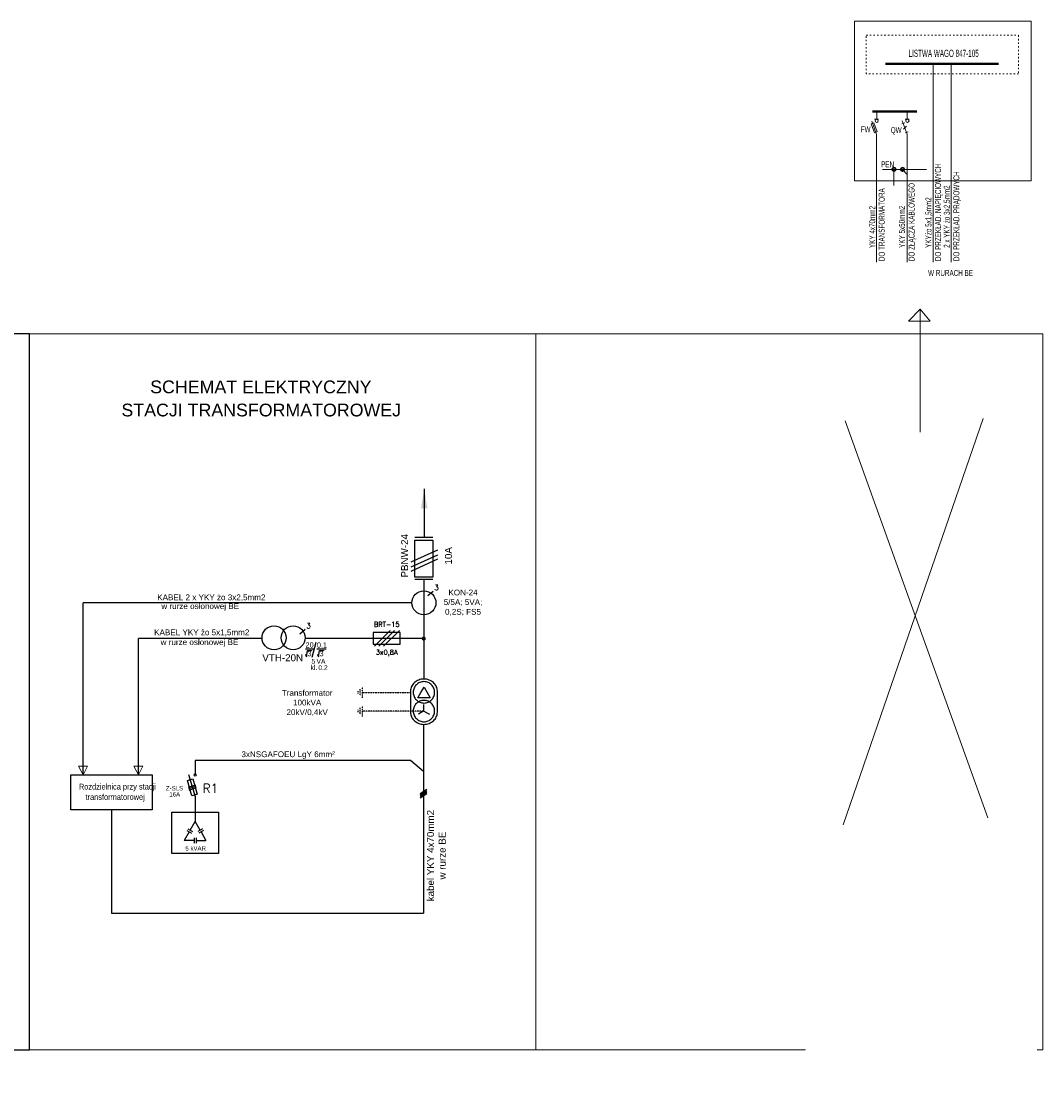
# Model space of a CAD drawing. Header units: centimetres. Extents: x -4644 to 5368, y -667 to 1552.
# Tile 43 of 48: x 1075 to 3194, y -633 to 1552. Entities that reach past the tile are written whole.
import ezdxf
from ezdxf.enums import TextEntityAlignment as Align

# ---------------------------------------------------------------- set-up
doc = ezdxf.new("R2010")
doc.units = ezdxf.units.CM
doc.header["$MEASUREMENT"] = 0
for name, pattern in [('ACAD_ISO03W100', [30, 12, -18]), ('NEW_LINE28', [0.8, 0.5, -0.3]), ('NEW_LINE30', [0.6, 0.3, -0.3]), ('NEW_LINE31', [0.6, 0.3, -0.3]), ('NEW_LINE32', [0.6, 0.3, -0.3]), ('NEW_LINE33', [0.8, 0.5, -0.3]), ('NEW_LINE34', [0.8, 0.5, -0.3]), ('NEW_LINE35', [0.8, 0.5, -0.3]), ('NEW_LINE42', [0.8, 0.5, -0.3])]:
    doc.linetypes.add(name, pattern=pattern)
doc.layers.get('0').update_dxf_attribs({"linetype": 'CONTINUOUS'})
for name, color, linetype in [('Aparatura', 7, 'CONTINUOUS'), ('SCHEMAT', 7, 'CONTINUOUS'), ('Tablica pomiarowa', 7, 'CONTINUOUS'), ('tekst', 7, 'CONTINUOUS'), ('Warstwa 1', 7, 'CONTINUOUS')]:
    doc.layers.add(name, color=color, linetype=linetype)
doc.styles.add('2', font='ARIALBD.TTF', dxfattribs={"height": 1})
doc.styles.add('ARIAL', font='arial.ttf')
doc.styles.add('Arial CE', font='ARIAL.TTF')
doc.styles.add('Arial h-70', font='ARIAL.TTF', dxfattribs={"height": 70})
doc.styles.get("Standard").update_dxf_attribs({"font": 'TXT.SHX'})
doc.dimstyles.new('ISO-25', dxfattribs={"dimtxt": 2.5, "dimasz": 2.5, "dimexe": 1.25, "dimexo": 0.625, "dimtad": 1, "dimdsep": 46, "dimtxsty": 'Standard', "dimcen": 2.5, "dimadec": 65535, "dimazin": 0, "dimtfac": 1, "dimtmove": 0, "dimatfit": 3, "dimfxl": 1, "dimarcsym": 0})
picture_1 = doc.add_image_def('image1.tif', size_in_pixel=(1656, 2339))

# ---------------------------------------------------------------- blocks, each defined once
blk = doc.blocks.new('Bezp. 1 polowy')
for points in [[(17.9, -20.5), (58.8, 20.5)], [(29.5, -20.5), (70.5, 20.5)], [(41.9, -20.5), (82.9, 20.5)]]:
    blk.add_lwpolyline(points)
at = {"layer": 'Aparatura'}
blk.add_line((100, 0), (0, 0), dxfattribs=at)
blk.add_lwpolyline([(85, 15), (15, 15), (15, -15), (85, -15), (85, 15)], dxfattribs=at)
at = {"layer": 'tekst', "color": 116}
blk.add_attdef('OZNACZENIE', text='', height=29.9, dxfattribs=at).set_placement((50, 36.4), align=Align.MIDDLE_CENTER)
at = {"layer": 'tekst', "color": 54}
blk.add_attdef('N1', text='', height=26.6, dxfattribs=at).set_placement((50, -35.9), align=Align.MIDDLE_CENTER)
blk = doc.blocks.new('BK_')
at = {"layer": 'Aparatura'}
for p, q in [((-25.4, 121.4), (0, 165.9)), ((25.4, 121.4), (0, 165.9)), ((-31, 111.7), (-56, 67.9)), ((-43.1, 118.6), (-18.8, 104.7)), ((-37.6, 128.3), (-13.3, 114.4)), ((37.6, 128.3), (13.3, 114.4)), ((43.1, 118.6), (18.8, 104.7)), ((31, 111.7), (56, 67.9)), ((-5.6, 67.9), (-56, 67.9)), ((-5.6, 81.9), (-5.6, 53.9)), ((5.6, 81.9), (5.6, 53.9)), ((5.6, 67.9), (56, 67.9))]:
    blk.add_line(p, q, dxfattribs=at)
blk.add_lwpolyline([(-121.4, 215), (121.4, 215), (121.4, 0), (-121.4, 0)], close=True, dxfattribs=at)
at = {"layer": 'tekst', "color": 116}
blk.add_attdef('OZNACZENIE', text='', height=29.9, dxfattribs=at).set_placement((0, 192.6), align=Align.MIDDLE_CENTER)
at = {"layer": 'tekst', "color": 54}
blk.add_attdef('N1', text='', height=40, dxfattribs=at).set_placement((0, 29), align=Align.MIDDLE_CENTER)

msp = doc.modelspace()

# ---------------------------------------------------------------- linework, layer by layer
for p, q in [((1928.6, 481.2, 378517312.4), (1891.3, 481.2, 378517312.4)), ((1884.2, 430.8, 378372913.3), (1939.6, 456.2, 378372913.3)), ((1884.2, 420.4, 378372913.3), (1939.6, 445.8, 378372913.3)), ((1884.2, 411.9, 378372913.3), (1939.6, 437.3, 378372913.3)), ((1928.6, 394.7, 378517312.4), (1891.3, 394.7, 378517312.4)), ((1910.6, 187.9, 378446892.2), (1910.6, 394.7, 378446892.2)), ((1918.3, 360.9, 378317672.7), (1929.3, 370.5, 378317672.7)), ((1885.5, 346.2, 378377965.3), (1203.5, 346.2, 378377965.3)), ((1203.5, -10.7, 378377965.3), (1203.5, 346.2, 378377965.3)), ((1653.1, 281.8, 378317672.7), (1664.1, 291.5, 378317672.7)), ((1574.8, 272.2, 378377965.3), (1318.4, 272.2, 378377965.3)), ((1318.4, -10.7, 378377965.3), (1318.4, 272.2, 378377965.3)), ((1910.6, 272.2, 378377965.3), (1664, 272.2, 378377965.3)), ((1882.6, 19, 340653227.5), (1435.9, 19, 340653227.5)), ((1435.9, 19, 340653227.5), (1435.9, -9.4, 340653227.5)), ((1909.8, -3.5, 378379825), (1882.6, 19, 340653227.5)), ((1436, -55.3, 340653743.2), (1436, -107.5, 340653743.2))]:
    msp.add_line(p, q)
at = {"color": 7, "lineweight": 13}
for points in [[(3169.6, 1220.9), (2803.1, 1220.9), (2803.1, 1552.4), (3169.6, 1552.4)], [(2142.6, -581.2), (1092.6, -581.2), (1092.6, 903.8), (2142.6, 903.8)]]:
    msp.add_lwpolyline(points, close=True, dxfattribs=at)
at = {"color": 7, "linetype": 'ACAD_ISO03W100', "lineweight": 13, "ltscale": 0.25}
msp.add_lwpolyline([(2827.6, 1522.9), (3143.6, 1522.9), (3143.6, 1442.9), (2827.6, 1442.9)], close=True, dxfattribs=at)
at = {"color": 7, "lineweight": 13, "const_width": 5}
for points in [[(2867.4, 1463.9), (3102.4, 1463.9)], [(2840.1, 1364.9), (2932.6, 1364.9)]]:
    msp.add_lwpolyline(points, dxfattribs=at)
at = {"color": 7, "lineweight": 13}
for points in [[(2966.2, 1463.9), (2966.2, 1052.2)], [(3003.5, 1463.9), (3003.5, 1052.2)], [(2849.3, 1365.4), (2849.3, 1348.9)], [(2912.6, 1364.9), (2912.6, 1348.9)], [(2837.7, 1339.1), (2843.1, 1341.6), (2850, 1322.6), (2844.7, 1320.3), (2837.7, 1339.1)], [(2839.1, 1344.9), (2849.1, 1317.2), (2849.1, 1052.2)], [(2844.8, 1348.9), (2853.1, 1348.9)], [(2901.7, 1339.3), (2907.8, 1341.6)], [(2902.2, 1345.3), (2912.5, 1318.2), (2912.5, 1052.2)], [(2905.2, 1328.3), (2911, 1334.5)], [(2908.5, 1348.9), (2916.7, 1348.9)], [(2908.3, 1320.4), (2914.4, 1323)], [(2861.6, 1244.9), (2952.6, 1244.9)], [(2885.1, 1244.9), (2885.1, 1211.4)], [(2902.9, 1244.9), (2912.5, 1234.1)], [(2939.6, 699.9), (2939.6, 954.8), (2915.1, 929.8), (2960.1, 929.8), (2939.6, 954.8)], [(3079.6, -100.1), (2783.7, 723.4)]]:
    msp.add_lwpolyline(points, dxfattribs=at)
at = {"color": 7, "lineweight": 13, "const_width": 3.5}
for points in [[(2888.6, 1244.9, 1), (2881.6, 1244.9, 1)], [(2906.4, 1244.9, 1), (2899.4, 1244.9, 1)]]:
    msp.add_lwpolyline(points, format="xyb", close=True, dxfattribs=at)
msp.add_lwpolyline([(1092.6, -581.2), (1092.6, 903.8), (-1007.4, 903.8), (-1007.4, -581.2), (1092.6, -581.2)])
for points, elevation in [([(1891.3, 476), (1928.6, 476), (1928.6, 399.1), (1891.3, 399.1)], 378517312.4), ([(1178.5, -10.7), (1347.1, -10.7), (1347.1, -83), (1178.5, -83)], 378377965.3)]:
    msp.add_lwpolyline(points, close=True, dxfattribs=dict(elevation=elevation))
for points, elevation in [([(1909.8, 94), (1909.8, -297.5)], 378379825), ([(1262.8, -83), (1262.8, -297.5), (1909.8, -297.5)], 378377965.3)]:
    msp.add_lwpolyline(points, dxfattribs=dict(elevation=elevation))
at = {"color": 7, "lineweight": 13, "elevation": 378377965.3}
for points in [[(1194.1, 7.4), (1212.8, 7.4), (1203.5, -10.7), (1194.1, 7.4)], [(1309.1, 7.4), (1327.7, 7.4), (1318.4, -10.7), (1309.1, 7.4)]]:
    msp.add_lwpolyline(points, dxfattribs=at)
at = {"color": 7, "lineweight": 13}
for centre in [(2849.3, 1345.6), (2913, 1345.6)]:
    msp.add_circle(centre, 3.31, dxfattribs=at)
at = {"layer": 'Aparatura', "linetype": 'Continuous', "lineweight": 9}
msp.add_line((1909.9, 394.7, 378517312.4), (1909.9, 394.7, 378517312.4), dxfattribs=at)
at = {"layer": 'Aparatura', "linetype": 'Continuous'}
for points, elevation in [([(1433.5, -9.4), (1438.3, -9.4)], 340653227.5), ([(1422, -36.2), (1437.2, -31.4)], 340653743.2), ([(1422.9, -39.2), (1438, -34.3)], 340653743.2), ([(1423.8, -42.2), (1439, -37.3)], 340653743.2)]:
    msp.add_lwpolyline(points, dxfattribs=dict(at, elevation=elevation))
for centre, radius in [((1910.4, 346, 378377887.9), 24.9), ((1599.6, 273.5, 378377965.3), 24.9), ((1639.2, 273.5, 378377965.3), 24.9), ((1435.9, -11.6, 340623380.1), 2.11)]:
    msp.add_circle(centre, radius, dxfattribs=at)
for points in [[(1906.5, 269.4, 378376660.6), (1905.6, 271.9, 378376660.6), (1906.5, 274.5, 378376660.6)], [(1908.7, 267.8, 378376660.6), (1906.5, 274.5, 378376660.6), (1908.7, 276.1, 378376660.6)], [(1906.5, 269.4, 378376660.6), (1906.5, 274.5, 378376660.6), (1908.7, 267.8, 378376660.6)], [(1911.4, 267.8, 378376660.6), (1908.7, 276.1, 378376660.6), (1911.4, 276.1, 378376660.6)], [(1908.7, 267.8, 378376660.6), (1908.7, 276.1, 378376660.6), (1911.4, 267.8, 378376660.6)], [(1913.5, 269.4, 378376660.6), (1911.4, 276.1, 378376660.6), (1913.5, 274.5, 378376660.6)], [(1911.4, 267.8, 378376660.6), (1911.4, 276.1, 378376660.6), (1913.5, 269.4, 378376660.6)], [(1913.5, 269.4, 378376660.6), (1913.5, 274.5, 378376660.6), (1914.4, 271.9, 378376660.6)]]:
    msp.add_solid(points, dxfattribs=at)
at = {"layer": 'SCHEMAT', "elevation": 378445695}
for points in [[(1882.6, 119), (1882.6, 119), (1882.7, 116.5), (1883.1, 114), (1883.8, 111.6), (1884.8, 109.3), (1885.9, 107.1), (1887.3, 105), (1888.9, 103.1), (1890.7, 101.3), (1892.7, 99.7), (1894.9, 98.2), (1897.2, 97), (1899.6, 95.9), (1902.2, 95.1), (1904.8, 94.5), (1907.6, 94.1), (1910.4, 94), (1910.4, 94), (1913.3, 94.1), (1916.1, 94.5), (1918.7, 95.1), (1921.3, 95.9), (1923.7, 97), (1926, 98.2), (1928.2, 99.7), (1930.1, 101.3), (1932, 103.1), (1933.6, 105), (1935, 107.1), (1936.1, 109.3), (1937.1, 111.6), (1937.8, 114), (1938.2, 116.5), (1938.3, 119), (1938.3, 119), (1938.3, 122.9), (1938.3, 126.3), (1938.3, 129.4), (1938.3, 132.2), (1938.3, 134.7), (1938.3, 137.1), (1938.3, 139.4), (1938.3, 141.5), (1938.3, 143.7), (1938.3, 145.9), (1938.3, 148.2), (1938.3, 150.6), (1938.3, 153.2), (1938.3, 156.1), (1938.3, 159.3), (1938.3, 162.9), (1938.3, 162.9), (1938.2, 165.4), (1937.8, 167.9), (1937.1, 170.3), (1936.1, 172.6), (1935, 174.8), (1933.6, 176.8), (1932, 178.8), (1930.1, 180.6), (1928.2, 182.2), (1926, 183.6), (1923.7, 184.9), (1921.3, 185.9), (1918.7, 186.8), (1916.1, 187.4), (1913.3, 187.8), (1910.4, 187.9), (1910.4, 187.9), (1907.6, 187.8), (1904.8, 187.4), (1902.2, 186.8), (1899.6, 185.9), (1897.2, 184.9), (1894.9, 183.6), (1892.7, 182.2), (1890.7, 180.6), (1888.9, 178.8), (1887.3, 176.8), (1885.9, 174.8), (1884.8, 172.6), (1883.8, 170.3), (1883.1, 167.9), (1882.7, 165.4), (1882.6, 162.9), (1882.6, 162.9), (1882.6, 159.6), (1882.6, 156.6), (1882.6, 153.8), (1882.6, 151.3), (1882.6, 149), (1882.6, 146.7), (1882.6, 144.5), (1882.6, 142.3), (1882.6, 140.1), (1882.6, 137.7), (1882.6, 135.3), (1882.6, 132.6), (1882.6, 129.7), (1882.6, 126.5), (1882.6, 122.9), (1882.6, 119)], [(1888.3, 160.3), (1888.3, 160.3), (1888.4, 158.1), (1888.7, 155.9), (1889.3, 153.7), (1890, 151.7), (1891, 149.8), (1892.1, 147.9), (1893.3, 146.2), (1894.8, 144.7), (1896.3, 143.2), (1898, 141.9), (1899.9, 140.8), (1901.8, 139.9), (1903.9, 139.2), (1906, 138.6), (1908.2, 138.3), (1910.4, 138.2), (1910.4, 138.2), (1912.7, 138.3), (1914.9, 138.6), (1917, 139.2), (1919.1, 139.9), (1921, 140.8), (1922.8, 141.9), (1924.5, 143.2), (1926.1, 144.7), (1927.6, 146.2), (1928.8, 147.9), (1929.9, 149.8), (1930.9, 151.7), (1931.6, 153.7), (1932.2, 155.9), (1932.5, 158.1), (1932.6, 160.3), (1932.6, 160.3), (1932.5, 162.6), (1932.2, 164.8), (1931.6, 166.9), (1930.9, 169), (1929.9, 170.9), (1928.8, 172.7), (1927.6, 174.4), (1926.1, 176), (1924.5, 177.4), (1922.8, 178.7), (1921, 179.8), (1919.1, 180.8), (1917, 181.5), (1914.9, 182.1), (1912.7, 182.4), (1910.4, 182.5), (1910.4, 182.5), (1908.2, 182.4), (1906, 182.1), (1903.9, 181.5), (1901.8, 180.8), (1899.9, 179.8), (1898, 178.7), (1896.3, 177.4), (1894.8, 176), (1893.3, 174.4), (1892.1, 172.7), (1891, 170.9), (1890, 169), (1889.3, 166.9), (1888.7, 164.8), (1888.4, 162.6), (1888.3, 160.3)], [(1910.6, 171.3), (1917, 160.2), (1923.4, 149.2), (1910.6, 149.2), (1897.8, 149.2), (1904.2, 160.2), (1910.6, 171.3)], [(1888.3, 121.5), (1888.3, 121.5), (1888.4, 119.3), (1888.7, 117.1), (1889.3, 114.9), (1890, 112.9), (1891, 111), (1892.1, 109.1), (1893.3, 107.4), (1894.8, 105.9), (1896.3, 104.4), (1898, 103.1), (1899.9, 102), (1901.8, 101.1), (1903.9, 100.4), (1906, 99.8), (1908.2, 99.5), (1910.4, 99.4), (1910.4, 99.4), (1912.7, 99.5), (1914.9, 99.8), (1917, 100.4), (1919.1, 101.1), (1921, 102), (1922.8, 103.1), (1924.5, 104.4), (1926.1, 105.9), (1927.6, 107.4), (1928.8, 109.1), (1929.9, 111), (1930.9, 112.9), (1931.6, 114.9), (1932.2, 117.1), (1932.5, 119.3), (1932.6, 121.5), (1932.6, 121.5), (1932.5, 123.8), (1932.2, 126), (1931.6, 128.1), (1930.9, 130.2), (1929.9, 132.1), (1928.8, 133.9), (1927.6, 135.6), (1926.1, 137.2), (1924.5, 138.6), (1922.8, 139.9), (1921, 141), (1919.1, 142), (1917, 142.7), (1914.9, 143.3), (1912.7, 143.6), (1910.4, 143.7), (1910.4, 143.7), (1908.2, 143.6), (1906, 143.3), (1903.9, 142.7), (1901.8, 142), (1899.9, 141), (1898, 139.9), (1896.3, 138.6), (1894.8, 137.2), (1893.3, 135.6), (1892.1, 133.9), (1891, 132.1), (1890, 130.2), (1889.3, 128.1), (1888.7, 126), (1888.4, 123.8), (1888.3, 121.5)], [(1910.5, 121.6), (1910.5, 135)], [(1910.5, 121.7), (1898.9, 115)], [(1910.4, 121.6), (1922, 115)]]:
    msp.add_lwpolyline(points, dxfattribs=at)
at = {"layer": 'SCHEMAT', "linetype": 'NEW_LINE34', "elevation": 378445695}
msp.add_lwpolyline([(1774, 158.1), (1774, 162.6)], dxfattribs=at)
at = {"layer": 'SCHEMAT', "linetype": 'NEW_LINE32', "elevation": 378445695}
msp.add_lwpolyline([(1778.4, 153.7), (1778.4, 167)], dxfattribs=at)
at = {"layer": 'SCHEMAT', "linetype": 'NEW_LINE30', "elevation": 378445695}
msp.add_lwpolyline([(1782.8, 149.3), (1782.8, 171.4)], dxfattribs=at)
at = {"layer": 'SCHEMAT', "linetype": 'NEW_LINE28', "elevation": 378445695}
msp.add_lwpolyline([(1782.8, 160.3), (1882.6, 160.3)], dxfattribs=at)
at = {"layer": 'SCHEMAT', "linetype": 'NEW_LINE31', "elevation": 378445695}
msp.add_lwpolyline([(1782.8, 110.5), (1782.8, 132.6)], dxfattribs=at)
at = {"layer": 'SCHEMAT', "linetype": 'NEW_LINE35', "elevation": 378445695}
msp.add_lwpolyline([(1774, 119.3), (1774, 123.8)], dxfattribs=at)
at = {"layer": 'SCHEMAT', "linetype": 'NEW_LINE33', "elevation": 378445695}
msp.add_lwpolyline([(1778.4, 114.9), (1778.4, 128.2)], dxfattribs=at)
at = {"layer": 'SCHEMAT', "linetype": 'NEW_LINE42', "elevation": 378445695}
msp.add_lwpolyline([(1910.4, 121.6), (1782.9, 121.6)], dxfattribs=at)
at = {"layer": 'tekst', "color": 7, "elevation": 378377965.3}
for points in [[(1678.6, 233.2), (1687.3, 264.6)], [(1664.1, 238.2), (1665.5, 238.2), (1666.9, 234.1), (1669, 247.1), (1677.4, 247.1), (1677.4, 246.5)], [(1664.7, 250.4), (1681.3, 250.4)], [(1688.2, 250.4), (1707.8, 250.4)], [(1689.1, 238.2), (1690.5, 238.2), (1691.9, 234.1), (1694, 247.1), (1702.4, 247.1), (1702.4, 246.5)]]:
    msp.add_lwpolyline(points, dxfattribs=at)
at = {"layer": 'Warstwa 1'}
for points in [[(1420.4, -22.6, 340653743.2), (1420.4, -22.6, 340653743.2), (1431.5, -19.1, 340653743.2), (1431.5, -19.1, 340653743.2)], [(1422.6, -10.1, 340653743.2), (1422.6, -10.1, 340653743.2), (1436, -55.3, 340653743.2), (1436, -55.3, 340653743.2)], [(1431.5, -19.1, 340653743.2), (1431.5, -19.1, 340653743.2), (1440.5, -50.9, 340653743.2), (1440.5, -50.9, 340653743.2)], [(1429.4, -54.4, 340653743.2), (1429.4, -54.4, 340653743.2), (1420.4, -22.6, 340653743.2), (1420.4, -22.6, 340653743.2)], [(1902.7, -49.3, 378346838.1), (1902.7, -49.3, 378346838.1), (1916.3, -40.6, 378346838.1), (1916.3, -40.6, 378346838.1)], [(1902.7, -52.2, 378346838.1), (1902.7, -52.2, 378346838.1), (1916.3, -43.6, 378346838.1), (1916.3, -43.6, 378346838.1)], [(1440.5, -50.9, 340653743.2), (1440.5, -50.9, 340653743.2), (1429.4, -54.4, 340653743.2), (1429.4, -54.4, 340653743.2)], [(1902.7, -55.2, 378346838.1), (1902.7, -55.2, 378346838.1), (1916.3, -46.5, 378346838.1), (1916.3, -46.5, 378346838.1)], [(1902.7, -58.1, 378346838.1), (1902.7, -58.1, 378346838.1), (1916.3, -49.5, 378346838.1), (1916.3, -49.5, 378346838.1)]]:
    msp.add_open_spline(points, degree=3, dxfattribs=at)

# ---------------------------------------------------------------- block references
ref = msp.add_blockref('Bezp. 1 polowy', (1793.3, 272.2, 378377965.3), dxfattribs=dict(xscale=0.8, yscale=0.8, zscale=0.8))
ref.add_attrib('OZNACZENIE', 'BRT-15', dxfattribs={"layer": 'tekst', "color": 116, "height": 10}).set_placement((1833.3, 301.3, 378377965.3), align=Align.MIDDLE_CENTER)
ref.add_attrib('N1', '3x0,8A', dxfattribs={"layer": 'tekst', "color": 54, "height": 10}).set_placement((1833.3, 243.5, 378377965.3), align=Align.MIDDLE_CENTER)
at = {"xscale": 0.4, "yscale": 0.4, "zscale": 0.4}
msp.add_blockref('BK_', (1436, -173.8, 340653743.2), dxfattribs=at)

# ---------------------------------------------------------------- texts
at = {"style": 'ARIAL'}
for s, height, width, p in [('LISTWA WAGO 847-105', 15, 0.5, (2915.5, 1478)), ('FW', 12.5, 0.6, (2816.2, 1321.6)), ('QW', 12.5, 0.6, (2878.4, 1320.1)), ('PEN', 12.5, 0.6, (2858.4, 1248.9)), ('W RURACH BE', 12.5, 0.6, (2955.9, 1023.8))]:
    msp.add_text(s, height=height, dxfattribs=dict(at, width=width)).set_placement(p)
at = {"style": 'ARIAL', "width": 0.6}
for s, p in [('DO PRZEKŁAD. NAPIĘCIOWYCH', (2982.7, 1054.6)), ('DO ZŁĄCZA KABLOWEGO', (2927.8, 1054.6)), ('2 x YKY żo 3x2,5mm2', (3000.9, 1082.1)), ('DO PRZEKŁAD. PRĄDOWYCH', (3020.7, 1054.6)), ('DO TRANSFORMATORA', (2865.9, 1054.6)), ('YKYżo 5x1,5mm2', (2962.9, 1082.1)), ('YKY 4x70mm2', (2846.2, 1081.8)), ('YKY 5x50mm2', (2907.9, 1082.1))]:
    msp.add_text(s, height=12.5, rotation=90, dxfattribs=at).set_placement(p)
at = {"layer": 'Aparatura', "color": 7, "linetype": 'Continuous', "char_height": 14.52, "width": 200.33, "attachment_point": 5, "rotation": 90, "style": 'Arial CE'}
for s, insert in [('PBNW-24', (1870.4, 443.5, 377233875.8)), ('10A', (1961.3, 443.5, 377233875.8)), ('kabel YKY 4x70mm2 w rurze BE', (1936.3, -178.2, 377233875.8))]:
    msp.add_mtext(s, dxfattribs=dict(at, insert=insert))
at = {"layer": 'Aparatura', "color": 7, "linetype": 'Continuous', "width": 200.33, "attachment_point": 5}
for s, insert, char_height, style in [('\\fArial|b0|i0|c0|p0;KON-24\\P5/5A; 5VA; \\P0,2S; FS5', (1991.5, 346.3, 378317672.7), 12, '2'), ('VTH-20N', (1617.6, 232, 378317672.7), 14.52, 'Arial CE')]:
    msp.add_mtext(s, dxfattribs=dict(at, insert=insert, char_height=char_height, style=style))
at = {"layer": 'Tablica pomiarowa', "color": 1}
msp.add_text('R1', height=18, dxfattribs=at).set_placement((1452, -47.7, 340653227.5))
at = {"layer": 'tekst', "color": 3, "style": 'Arial h-70'}
for s, p in [('SCHEMAT ELEKTRYCZNY', (1342.8, 780.6, 416120436.7)), ('STACJI TRANSFORMATOROWEJ', (1283.2, 732.6, 416120436.7))]:
    msp.add_text(s, height=26.4, dxfattribs=at).set_placement(p)
at = {"layer": 'tekst', "linetype": 'Continuous'}
for p in [(1931.9, 372.1, 378378714.6), (1666.7, 293, 378378714.6)]:
    msp.add_text('3', height=10.9, dxfattribs=at).set_placement(p)
at = {"layer": 'tekst', "color": 7, "style": 'ARIAL'}
for s, height, p in [('3', 10.9, (1668.9, 235.2, 378377965.3)), ('3', 10.9, (1693.9, 235.2, 378377965.3)), ('VA', 10, (1687.6, 219.7, 378377965.3)), ('kl.', 10, (1675.2, 206.9, 378377965.3))]:
    msp.add_text(s, height=height, dxfattribs=at).set_placement(p)
for tag, text, height, p in [('20', '20', 10.89, (1664.9, 258.6, 378377965.3)), ('0.1', '0.1', 10.89, (1688.4, 258.6, 378377965.3)), ('0.2', '0.2', 10, (1691.5, 211.6, 378377965.3))]:
    msp.add_attdef(tag, text=text, height=height, dxfattribs=at).set_placement(p, align=Align.MIDDLE_LEFT)
msp.add_attdef('5', text='5', height=10, dxfattribs=at).set_placement((1685, 224.8, 378377965.3), align=Align.MIDDLE_RIGHT)
at = {"layer": 'Warstwa 1', "style": 'Arial CE'}
for s, height, p in [('KABEL 2 x YKY żo 3x2,5mm2', 12, (1357.4, 351.4, 340653227.5)), ('w rurze osłonowej BE', 12, (1366, 333.1, 340653227.5)), ('KABEL YKY żo 5x1,5mm2', 12, (1351, 278.8, 340653227.5)), ('w rurze osłonowej BE', 12, (1364.5, 258.4, 340653227.5)), ('3xNSGAFOEU LgY 6mm²', 12, (1532, 26, 340653227.5)), ('Z-SLS', 9, (1375.5, -43, 340653227.5)), ('16A', 9, (1382.5, -55.7, 340653227.5)), ('5 kVAR', 9, (1415.8, -167.7, 340653743.2))]:
    msp.add_text(s, height=height, dxfattribs=at).set_placement(p)
at = {"layer": 'Warstwa 1', "style": 'Arial CE', "width": 0.8}
for s, p in [('Rozdzielnica przy stacji', (1195, -41.2, 378438257.9)), ('transformatorowej', (1208.8, -62.6, 378438257.9))]:
    msp.add_text(s, height=12, dxfattribs=at).set_placement(p)
at = {"layer": 'Warstwa 1', "insert": (1668.3, 138.1, 378459683.6), "char_height": 12, "width": 263.364, "attachment_point": 5, "style": 'Arial CE'}
msp.add_mtext('Transformator \\P100kVA \\P20kV/0,4kV', dxfattribs=at)

# ---------------------------------------------------------------- pictures from other files: only their frames are drawn
at = {"lineweight": 13}
image = msp.add_image(picture_1, insert=(2142.6, -581.2), size_in_units=(1051.4, 1485), dxfattribs=at)
image.dxf.flags = 7

# ---------------------------------------------------------------- leaders
msp.add_leader([(1911, 582.2, 378604082.7), (1911, 481.2, 378604082.7)], dimstyle='ISO-25', override={"dimasz": 40})

# ---------------------------------------------------------------- next in the draw order: wipeouts: each hides what was drawn before it
at = {"color": 7, "lineweight": 13}
for points in [[(2919.3, -113), (2957.3, -113), (2952.3, -204), (2921.3, -199)], [(2718.3, -473), (3188.3, -473), (3178.3, -633), (2698.3, -603)]]:
    msp.add_wipeout(points, dxfattribs=at)

# ---------------------------------------------------------------- next in the draw order: linework, layer by layer
msp.add_lwpolyline([(2779.6, -114.1), (3070.3, 728)], dxfattribs=at)

doc.saveas('drawing.dxf')
